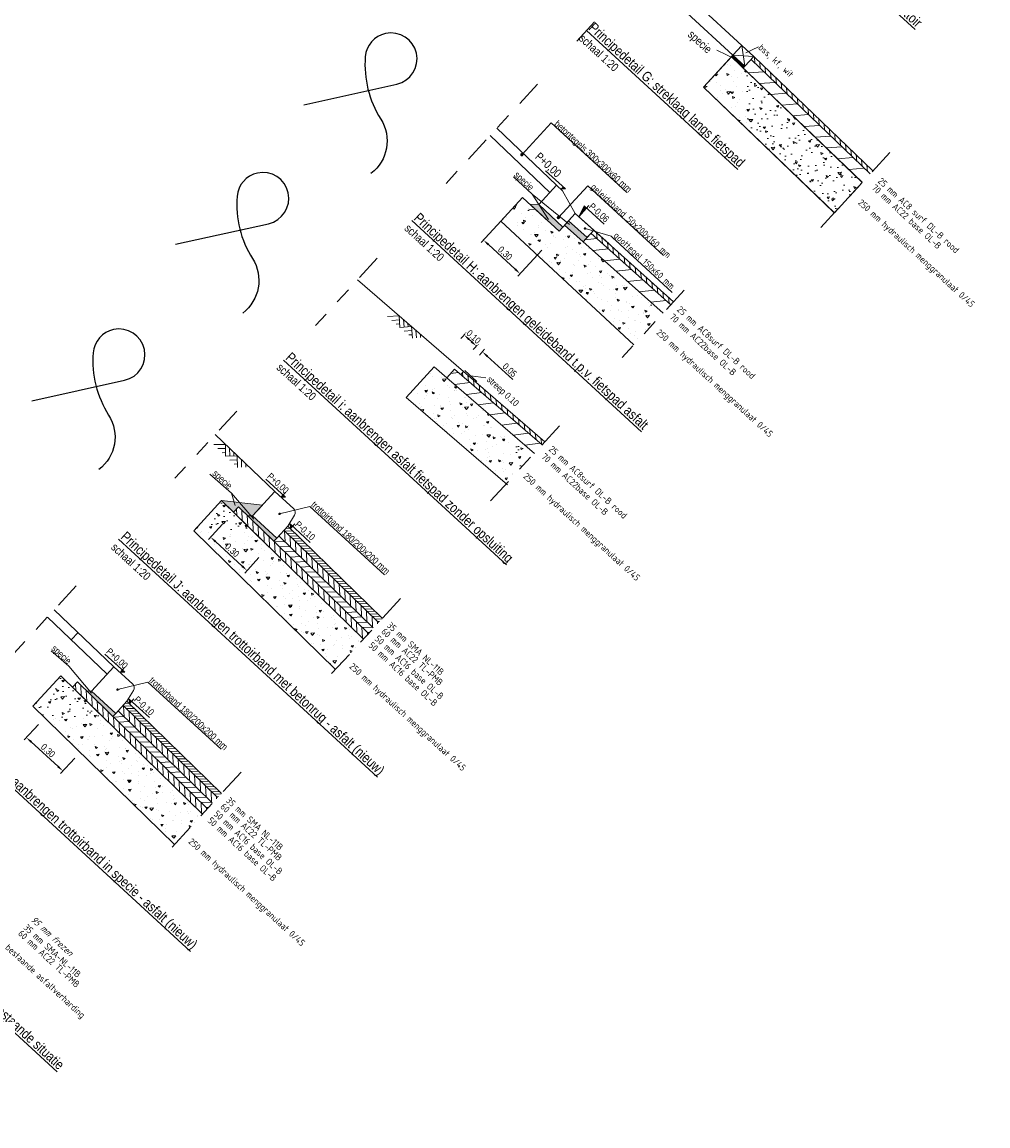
# Model space of a CAD drawing. Header units: metres. Extents: x 111546 to 149831, y 498798 to 507863.
# Tile 68 of 256: x 113056 to 113062, y 500817 to 500824. Entities that reach past the tile are written whole.
import ezdxf
from ezdxf.enums import TextEntityAlignment as Align

# ---------------------------------------------------------------- set-up
doc = ezdxf.new("R2010")
doc.units = ezdxf.units.M
doc.linetypes.add('CENTER', pattern=[50.8, 31.75, -6.35, 6.35, -6.35])
doc.layers.add('0-details-principe', color=7, linetype='Continuous', lineweight=15)
doc.layers.add('3-nw-band-trb 13-15x25', color=7, linetype='Continuous', lineweight=13)
doc.layers.add('temp', color=7, linetype='Continuous')
doc.styles.add('Style-isocp', font='isocp.shx')
doc.styles.add('Zaanstad', font='ARIALN.TTF')
doc.dimstyles.new('1-20', dxfattribs={"dimtxt": 0.04, "dimasz": 0.04, "dimexe": 0.02, "dimexo": 0.02, "dimgap": 0.01, "dimtad": 1, "dimzin": 0, "dimdsep": 46, "dimtxsty": 'Zaanstad', "dimcen": 0, "dimclrd": 256, "dimclre": 256, "dimclrt": 256, "dimadec": 0, "dimazin": 0, "dimtfac": 1, "dimtofl": 0, "dimtmove": 0, "dimatfit": 3, "dimfxl": 1, "dimtfill": 1, "dimtolj": 1, "dimtzin": 0, "dimlwd": -1, "dimlwe": -1, "dimarcsym": 0})
doc.dimstyles.new('1-200', dxfattribs={"dimtxt": 0.4, "dimasz": 0.4, "dimexe": 0.2, "dimexo": 0.2, "dimgap": 0.1, "dimtad": 1, "dimzin": 0, "dimdsep": 46, "dimtxsty": 'Zaanstad', "dimcen": 0, "dimclrd": 256, "dimclre": 256, "dimclrt": 256, "dimadec": 0, "dimazin": 0, "dimtfac": 1, "dimtofl": 0, "dimtmove": 0, "dimatfit": 3, "dimfxl": 1, "dimtfill": 1, "dimtolj": 1, "dimtzin": 0, "dimlwd": -1, "dimlwe": -1, "dimarcsym": 0})
pattern_1 = [(92.3388, (113057.219713, 500819.001407), (-0.03172355, -0.0012957), [])]
pattern_2 = [(92.3388, (113058.195214, 500820.06279), (-0.03172355, -0.0012957), [])]

# ---------------------------------------------------------------- blocks, each defined once
blk = doc.blocks.new('*D721')
at = {"layer": '0-details-principe', "transparency": 16777216}
for p, q in [((113058.7649, 500821.7593), (113058.7355, 500821.7864)), ((113058.7759, 500821.7121), (113058.8079, 500821.7469)), ((113058.8127, 500821.6783), (113058.8447, 500821.713)), ((113058.8605, 500821.6712), (113059.0149, 500821.529))]:
    blk.add_line(p, q, dxfattribs=at)
at = {"layer": '0-details-principe', "linetype": 'Continuous', "transparency": 16777216}
for points in [[(113058.7695, 500821.7642), (113058.7604, 500821.7544), (113058.7944, 500821.7322)], [(113058.8651, 500821.6761), (113058.856, 500821.6663), (113058.8311, 500821.6983)]]:
    blk.add_solid(points, dxfattribs=at)
at = {"layer": 'Defpoints', "color": 0, "linetype": 'Continuous', "transparency": 16777216}
for p in [(113058.7624, 500821.6974), (113058.7944, 500821.7322), (113058.7991, 500821.6635)]:
    blk.add_point(p, dxfattribs=at)
at = {"layer": '0-details-principe', "color": 7, "linetype": 'Continuous', "transparency": 16777216, "insert": (113058.9967, 500821.5871), "char_height": 0.04, "attachment_point": 5, "rotation": 317.33878, "style": 'Zaanstad', "bg_fill": 3, "box_fill_scale": 1.1, "bg_fill_color": 9, "bg_fill_true_color": 13158600, "bg_fill_transparency": 0}
blk.add_mtext('\\A1;0.05', dxfattribs=at)
blk = doc.blocks.new('*D722')
at = {"layer": '0-details-principe', "transparency": 16777216}
for p, q in [((113058.7012, 500821.7787), (113058.7344, 500821.8146)), ((113058.7649, 500821.7593), (113058.7502, 500821.7728)), ((113058.7748, 500821.7109), (113058.8079, 500821.7469))]:
    blk.add_line(p, q, dxfattribs=at)
at = {"layer": '0-details-principe', "linetype": 'Continuous', "transparency": 16777216}
for points in [[(113058.7548, 500821.7777), (113058.7457, 500821.7679), (113058.7208, 500821.7999)], [(113058.7695, 500821.7642), (113058.7604, 500821.7544), (113058.7944, 500821.7322)]]:
    blk.add_solid(points, dxfattribs=at)
at = {"layer": 'Defpoints', "color": 0, "linetype": 'Continuous', "transparency": 16777216}
blk.add_point((113058.7612, 500821.6962), dxfattribs=at)
at = {"layer": '0-details-principe', "color": 7, "linetype": 'Continuous', "transparency": 16777216, "insert": (113058.7782, 500821.7884), "char_height": 0.04, "attachment_point": 5, "rotation": 317.3386, "style": 'Zaanstad', "bg_fill": 3, "box_fill_scale": 1.1, "bg_fill_color": 9, "bg_fill_true_color": 13158600, "bg_fill_transparency": 0}
blk.add_mtext('\\A1;0.10', dxfattribs=at)
at = {"layer": 'Defpoints', "color": 0, "linetype": 'Continuous', "transparency": 16777216}
for p in [(113058.6877, 500821.764), (113058.7208, 500821.7999)]:
    blk.add_point(p, dxfattribs=at)
blk = doc.blocks.new('*D724')
at = {"layer": '0-details-principe', "transparency": 16777216}
for p, q in [((113056.1401, 500819.439), (113056.0543, 500819.3457)), ((113056.0973, 500819.3333), (113056.2593, 500819.1845)), ((113056.361, 500819.2361), (113056.2752, 500819.1427))]:
    blk.add_line(p, q, dxfattribs=at)
at = {"layer": '0-details-principe', "linetype": 'Continuous', "transparency": 16777216}
for points in [[(113056.1018, 500819.3382), (113056.0927, 500819.3284), (113056.0678, 500819.3604)], [(113056.2638, 500819.1894), (113056.2547, 500819.1796), (113056.2887, 500819.1574)]]:
    blk.add_solid(points, dxfattribs=at)
at = {"layer": 'Defpoints', "color": 0, "linetype": 'Continuous', "transparency": 16777216}
for p in [(113056.1536, 500819.4538), (113056.3745, 500819.2508), (113056.2887, 500819.1574)]:
    blk.add_point(p, dxfattribs=at)
at = {"layer": '0-details-principe', "color": 7, "linetype": 'Continuous', "transparency": 16777216, "insert": (113056.1988, 500819.2813), "char_height": 0.04, "attachment_point": 5, "rotation": 317.42146, "style": 'Zaanstad', "bg_fill": 3, "box_fill_scale": 1.1, "bg_fill_color": 9, "bg_fill_true_color": 13158600, "bg_fill_transparency": 0}
blk.add_mtext('\\A1;0.30', dxfattribs=at)
blk = doc.blocks.new('*D725')
at = {"layer": '0-details-principe', "transparency": 16777216}
for p, q in [((113058.9689, 500822.5175), (113058.8243, 500822.3601)), ((113058.8673, 500822.3478), (113059.0298, 500822.1984)), ((113059.1903, 500822.314), (113059.0457, 500822.1567))]:
    blk.add_line(p, q, dxfattribs=at)
at = {"layer": '0-details-principe', "linetype": 'Continuous', "transparency": 16777216}
for points in [[(113058.8718, 500822.3527), (113058.8627, 500822.3429), (113058.8378, 500822.3748)], [(113059.0343, 500822.2034), (113059.0253, 500822.1935), (113059.0592, 500822.1714)]]:
    blk.add_solid(points, dxfattribs=at)
at = {"layer": 'Defpoints', "color": 0, "linetype": 'Continuous', "transparency": 16777216}
for p in [(113058.9824, 500822.5322), (113059.2038, 500822.3287), (113059.0592, 500822.1714)]:
    blk.add_point(p, dxfattribs=at)
at = {"layer": '0-details-principe', "color": 7, "linetype": 'Continuous', "transparency": 16777216, "insert": (113058.9691, 500822.2955), "char_height": 0.04, "attachment_point": 5, "rotation": 317.42126, "style": 'Zaanstad', "bg_fill": 3, "box_fill_scale": 1.1, "bg_fill_color": 9, "bg_fill_true_color": 13158600, "bg_fill_transparency": 0}
blk.add_mtext('\\A1;0.30', dxfattribs=at)
blk = doc.blocks.new('*D698')
at = {"layer": '0-details-principe', "transparency": 16777216}
for p, q in [((113057.2562, 500820.6535), (113057.1704, 500820.5601)), ((113057.2134, 500820.5478), (113057.3754, 500820.3989)), ((113057.4771, 500820.4505), (113057.3914, 500820.3571))]:
    blk.add_line(p, q, dxfattribs=at)
at = {"layer": '0-details-principe', "linetype": 'Continuous', "transparency": 16777216}
for points in [[(113057.2179, 500820.5527), (113057.2089, 500820.5429), (113057.184, 500820.5748)], [(113057.3799, 500820.4038), (113057.3709, 500820.394), (113057.4049, 500820.3719)]]:
    blk.add_solid(points, dxfattribs=at)
at = {"layer": 'Defpoints', "color": 0, "linetype": 'Continuous', "transparency": 16777216}
for p in [(113057.2698, 500820.6682), (113057.4907, 500820.4652), (113057.4049, 500820.3719)]:
    blk.add_point(p, dxfattribs=at)
at = {"layer": '0-details-principe', "color": 7, "linetype": 'Continuous', "transparency": 16777216, "insert": (113057.315, 500820.4958), "char_height": 0.04, "attachment_point": 5, "rotation": 317.42146, "style": 'Zaanstad', "bg_fill": 3, "box_fill_scale": 1.1, "bg_fill_color": 9, "bg_fill_true_color": 13158600, "bg_fill_transparency": 0}
blk.add_mtext('\\A1;0.30', dxfattribs=at)

msp = doc.modelspace()

# ---------------------------------------------------------------- hatches: boundary and pattern name
at = {"layer": '0-details-principe', "linetype": 'Continuous'}
h = msp.add_hatch(dxfattribs=at)
h.set_pattern_fill('AVH-HALFVERHARDING', color=256, scale=0.02, angle=-42.57854, style=0, pattern_type=2)
h.set_pattern_definition([(7.4215, (113059.07202, 500823.34494), (0.0971394, -0.106301), [0.015, -0.165]), (312.4215, (113059.07202, 500823.34494), (0.081353, 0.129551), [0.012, -0.132]), (57.873, (113059.08012, 500823.33608), (0.178492, 0.02325), [0.012748, -0.140228]), (3.606, (113059.09909, 500823.37439), (0.134775, -0.168795), [0.0225, -0.2475]), (54.057, (113059.11032, 500823.36032), (0.269466, 0.01698), [0.019122, -0.210343]), (308.606, (113059.09909, 500823.3744), (0.269466, 0.01698), [0.018, -0.198]), (338.4215, (113059.10705, 500823.3535), (0.033424, -0.140067), [0.015, -0.165]), (283.4215, (113059.10705, 500823.3535), (0.13396, 0.073867), [0.012, -0.132]), (28.873, (113059.10983, 500823.34182), (0.1673845, -0.0662), [0.012748, -0.140228]), (354.9215, (113059.072024, 500823.344937), (0.046838, 0.0473798), [0, -0.1304, 0, -0.134, 0, -0.1325]), (324.9215, (113059.072024, 500823.34494), (0.092114, 0.0224865), [0, -0.0764, 0, -0.1274, 0, -0.0505]), (284.9215, (113059.03918, 500823.375113), (0.075564, -0.0755585), [0, -0.05, 0, -0.156, 0, -0.207]), (274.9215, (113059.02446, 500823.388645), (0.099432, -0.0641743), [0, -0.065, 0, -0.1036, 0, -0.147])])
h.paths.add_polyline_path([(113061.132, 500822.7253), (113060.34, 500823.4862), (113060.1706, 500823.3023), (113060.9588, 500822.545)])
for color, points in [(8, [(113060.4223, 500823.4279), (113060.3488, 500823.4957), (113060.34, 500823.4862), (113060.4122, 500823.4169)]), (256, [(113059.319, 500822.6991), (113059.3338, 500822.6856), (113059.3055, 500822.6844)]), (256, [(113059.4621, 500822.5688), (113059.4474, 500822.5824), (113059.4154, 500822.5161)]), (8, [(113059.3539, 500822.4906), (113059.4656, 500822.3906), (113059.4422, 500822.3645), (113059.3296, 500822.4654)]), (256, [(113057.624, 500820.8306), (113057.6388, 500820.8171), (113057.6105, 500820.8159)]), (256, [(113057.6812, 500820.6414), (113057.6664, 500820.655), (113057.6676, 500820.6267)]), (256, [(113056.6485, 500819.7692), (113056.6633, 500819.7557), (113056.635, 500819.7545)]), (8, [(113056.6093, 500819.5065), (113056.5923, 500819.4881), (113056.4341, 500819.6425), (113056.4622, 500819.642)]), (256, [(113056.7057, 500819.5801), (113056.6909, 500819.5936), (113056.6921, 500819.5653)])]:
    msp.add_hatch(color=color, dxfattribs=at).paths.add_polyline_path(points)
h = msp.add_hatch(dxfattribs=at)
h.set_pattern_fill('AVH-HALFVERHARDING', color=256, scale=0.02, angle=-42.57854, style=0, pattern_type=2)
h.set_pattern_definition([(7.421, (113058.15752, 500820.94472), (0.097139, -0.106301), [0.015, -0.165]), (312.421, (113058.15752, 500820.94472), (0.081353, 0.129551), [0.012, -0.132]), (57.873, (113058.16561, 500820.93586), (0.178492, 0.02325), [0.012748, -0.140228]), (3.606, (113058.18458, 500820.97417), (0.134775, -0.168795), [0.0225, -0.2475]), (54.057, (113058.19581, 500820.9601), (0.269466, 0.01698), [0.019122, -0.210343]), (308.606, (113058.18458, 500820.97417), (0.269466, 0.01698), [0.018, -0.198]), (338.421, (113058.19254, 500820.95327), (0.033424, -0.140067), [0.015, -0.165]), (283.421, (113058.19254, 500820.95327), (0.13396, 0.073867), [0.012, -0.132]), (28.873, (113058.19533, 500820.9416), (0.167385, -0.0662), [0.012748, -0.140228]), (354.9215, (113058.157515, 500820.944715), (0.046838, 0.0473798), [0, -0.1304, 0, -0.134, 0, -0.1325]), (324.9215, (113058.157515, 500820.944715), (0.092114, 0.0224865), [0, -0.0764, 0, -0.1274, 0, -0.0505]), (284.9215, (113058.124674, 500820.97489), (0.075564, -0.0755585), [0, -0.05, 0, -0.156, 0, -0.207]), (274.9215, (113058.10995, 500820.98842), (0.099432, -0.064174), [0, -0.065, 0, -0.1036, 0, -0.147])])
h.paths.add_polyline_path([(113059.1432, 500821.0841), (113058.5396, 500821.6062), (113058.3691, 500821.4211), (113058.974, 500820.8999)])
at = {"layer": '0-details-principe', "ltscale": 0.005}
h = msp.add_hatch(dxfattribs=at)
h.set_pattern_fill('ANSI31', color=256, scale=0.005, angle=-56.6426)
h.set_pattern_definition([(2.3388, (113058.195214, 500820.06279), (-0.00064783, 0.01586178), [])])
h.paths.add_polyline_path([(113058.2253, 500820.0824), (113057.6526, 500820.6414), (113057.6288, 500820.6157), (113058.2016, 500820.0566)])
h = msp.add_hatch(dxfattribs=at)
h.set_pattern_fill('ANSI31', color=256, scale=0.01, angle=-56.6426)
h.set_pattern_definition([(2.339, (113058.195214, 500820.06279), (-0.0012957, 0.0317236), [])])
h.paths.add_polyline_path([(113057.568, 500820.5493), (113057.5983, 500820.5826), (113058.1711, 500820.0234), (113058.1407, 500819.9903)])
h = msp.add_hatch(dxfattribs=at)
h.set_pattern_fill('ANSI31', color=256, scale=0.01, angle=33.3574)
h.set_pattern_definition(pattern_2)
h.paths.add_polyline_path([(113057.6289, 500820.6156), (113058.2016, 500820.0566), (113058.1711, 500820.0234), (113057.5984, 500820.5825)])
h = msp.add_hatch(dxfattribs=at)
h.set_pattern_fill('ANSI31', color=256, scale=0.005, angle=-56.6426)
h.set_pattern_definition([(2.3388, (113057.219713, 500819.001407), (-0.00064783, 0.01586178), [])])
h.paths.add_polyline_path([(113057.2498, 500819.021), (113056.6771, 500819.58), (113056.6533, 500819.5543), (113057.2261, 500818.9952)])
h = msp.add_hatch(dxfattribs=at)
h.set_pattern_fill('ANSI31', color=256, scale=0.01, angle=-56.6426)
h.set_pattern_definition([(2.339, (113057.219713, 500819.001407), (-0.0012957, 0.0317236), [])])
h.paths.add_polyline_path([(113056.5925, 500819.4879), (113056.6228, 500819.5212), (113057.1956, 500818.962), (113057.1652, 500818.9289)])
h = msp.add_hatch(dxfattribs=at)
h.set_pattern_fill('ANSI31', color=256, scale=0.01, angle=33.3574)
h.set_pattern_definition(pattern_1)
h.paths.add_polyline_path([(113056.6534, 500819.5542), (113057.2261, 500818.9952), (113057.1956, 500818.962), (113056.6229, 500819.5211)])

# ---------------------------------------------------------------- linework, layer by layer
at = {"layer": '0-details-principe', "linetype": 'Continuous'}
for p, q in [((113060.4827, 500823.4462), (113060.4798, 500823.4837)), ((113060.5151, 500823.415), (113060.5123, 500823.4524)), ((113060.4423, 500823.3879), (113060.5358, 500823.3951)), ((113060.5476, 500823.3838), (113060.5448, 500823.4212)), ((113060.5801, 500823.3526), (113060.5772, 500823.39)), ((113060.51, 500823.3229), (113060.6035, 500823.3301)), ((113060.6126, 500823.3214), (113060.6097, 500823.3588)), ((113060.6451, 500823.2901), (113060.6422, 500823.3276)), ((113060.5776, 500823.2579), (113060.6712, 500823.2651)), ((113060.6776, 500823.2589), (113060.6747, 500823.2964)), ((113060.7101, 500823.2277), (113060.7072, 500823.2651)), ((113060.6453, 500823.1929), (113060.7388, 500823.2001)), ((113060.7426, 500823.1965), (113060.7397, 500823.2339)), ((113060.7751, 500823.1653), (113060.7722, 500823.2027)), ((113060.8076, 500823.134), (113060.8047, 500823.1715)), ((113060.7129, 500823.1279), (113060.8065, 500823.1351)), ((113060.8398, 500823.1031), (113060.8369, 500823.1406)), ((113060.8723, 500823.0719), (113060.8694, 500823.1093)), ((113060.7806, 500823.0629), (113060.8741, 500823.0701)), ((113060.9047, 500823.0407), (113060.9019, 500823.0781)), ((113060.9372, 500823.0095), (113060.9344, 500823.0469)), ((113060.8482, 500822.9979), (113060.9418, 500823.0051)), ((113060.9697, 500822.9783), (113060.9668, 500823.0157)), ((113061.0022, 500822.947), (113060.9993, 500822.9845)), ((113060.9159, 500822.9329), (113061.0094, 500822.9401)), ((113061.0347, 500822.9158), (113061.0318, 500822.9533)), ((113061.0672, 500822.8846), (113061.0643, 500822.922)), ((113060.9835, 500822.8679), (113061.0771, 500822.8751)), ((113061.0997, 500822.8534), (113061.0968, 500822.8908)), ((113061.1322, 500822.8222), (113061.1293, 500822.8596)), ((113061.0512, 500822.8029), (113061.1447, 500822.8101)), ((113061.1647, 500822.7909), (113061.1618, 500822.8284)), ((113059.377, 500822.5169), (113059.3772, 500822.5167)), ((113059.3939, 500822.5353), (113059.99, 500822.0013)), ((113059.3296, 500822.4654), (113059.9257, 500821.9314)), ((113059.4527, 500822.3761), (113059.5251, 500822.3843)), ((113059.4889, 500822.4166), (113059.9729, 500821.983)), ((113059.4923, 500822.4136), (113059.4916, 500822.42)), ((113059.5259, 500822.3835), (113059.5217, 500822.4208)), ((113059.5595, 500822.3535), (113059.5553, 500822.3908)), ((113059.5017, 500822.3112), (113059.5949, 500822.3217)), ((113059.593, 500822.3234), (113059.5888, 500822.3607)), ((113059.6266, 500822.2933), (113059.6224, 500822.3306)), ((113059.6601, 500822.2633), (113059.6559, 500822.3006)), ((113059.5716, 500822.2486), (113059.6648, 500822.2591)), ((113059.6937, 500822.2332), (113059.6895, 500822.2705)), ((113059.7273, 500822.2031), (113059.7231, 500822.2404)), ((113059.6415, 500822.186), (113059.7347, 500822.1965)), ((113059.7608, 500822.1731), (113059.7566, 500822.2104)), ((113059.7944, 500822.143), (113059.7902, 500822.1803)), ((113059.7113, 500822.1234), (113059.8046, 500822.1339)), ((113059.8279, 500822.1129), (113059.8238, 500822.1502)), ((113059.8615, 500822.0829), (113059.8573, 500822.1202)), ((113059.7812, 500822.0608), (113059.8745, 500822.0712)), ((113059.8951, 500822.0528), (113059.8909, 500822.0901)), ((113059.9286, 500822.0227), (113059.9244, 500822.06)), ((113059.8511, 500821.9982), (113059.9443, 500822.0086)), ((113059.9622, 500821.9927), (113059.958, 500822.03)), ((113058.6396, 500821.5671), (113058.685, 500821.573)), ((113058.7175, 500821.5779), (113059.2094, 500821.1525)), ((113058.7339, 500821.4382), (113058.8269, 500821.4503)), ((113058.8496, 500821.4306), (113058.8448, 500821.4678)), ((113058.8837, 500821.4011), (113058.8789, 500821.4384)), ((113058.8048, 500821.3768), (113058.8979, 500821.3889)), ((113058.9178, 500821.3716), (113058.913, 500821.4089)), ((113058.9519, 500821.3422), (113058.9471, 500821.3794)), ((113058.8758, 500821.3154), (113058.9688, 500821.3275)), ((113058.986, 500821.3127), (113058.9811, 500821.3499)), ((113059.02, 500821.2832), (113059.0152, 500821.3204)), ((113058.9468, 500821.254), (113059.0398, 500821.2661)), ((113059.0541, 500821.2537), (113059.0493, 500821.291)), ((113059.0882, 500821.2243), (113059.0834, 500821.2615)), ((113059.1223, 500821.1948), (113059.1174, 500821.232)), ((113059.0177, 500821.1927), (113059.1108, 500821.2047)), ((113059.1564, 500821.1653), (113059.1515, 500821.2025)), ((113059.1904, 500821.1358), (113059.1856, 500821.1731)), ((113059.0887, 500821.1313), (113059.1817, 500821.1434)), ((113058.2253, 500820.0824), (113057.6526, 500820.6414)), ((113058.1694, 500820.0251), (113057.5984, 500820.5825)), ((113058.2008, 500820.0573), (113057.6289, 500820.6156)), ((113057.2498, 500819.021), (113056.6771, 500819.58)), ((113057.1939, 500818.9637), (113056.6229, 500819.5211)), ((113057.2253, 500818.9959), (113056.6534, 500819.5542))]:
    msp.add_line(p, q, dxfattribs=at)
at = {"layer": '0-details-principe', "linetype": 'CENTER', "ltscale": 0.005}
for p, q in [((113059.1645, 500823.3204), (113058.5742, 500822.678)), ((113058.1942, 500822.2646), (113057.8194, 500821.8568)), ((113060.0534, 500822.071), (113059.6787, 500821.6631)), ((113057.3429, 500821.3389), (113056.9681, 500820.9311)), ((113059.2987, 500821.2497), (113058.8506, 500820.7621)), ((113056.3691, 500820.2794), (113055.9943, 500819.8715)), ((113058.3353, 500820.2021), (113057.8872, 500819.7145)), ((113057.3683, 500819.15), (113056.9202, 500818.6624))]:
    msp.add_line(p, q, dxfattribs=at)
for points in [[(113060.1322, 500824.3728), (113059.3792, 500823.5549)], [(113061.3001, 500822.9048), (113060.8302, 500822.3948)]]:
    msp.add_lwpolyline(points, dxfattribs=at)
at = {"layer": '0-details-principe', "linetype": 'Continuous'}
for points in [[(113060.403, 500823.5545), (113059.8492, 500824.0649)], [(113060.3488, 500823.4957), (113059.795, 500824.006)], [(113060.2528, 500823.5253), (113060.3699, 500823.469)], [(113060.403, 500823.5545), (113060.4223, 500823.4279)], [(113060.504, 500823.5466), (113060.4267, 500823.5102)], [(113060.3488, 500823.4957), (113060.1706, 500823.3023), (113060.9588, 500822.545)], [(113060.34, 500823.4862), (113061.132, 500822.7253)], [(113060.4766, 500823.4867), (113060.3488, 500823.4957)], [(113060.4592, 500823.4687), (113061.1805, 500822.7758)], [(113060.4766, 500823.4867), (113061.1978, 500822.7938)], [(113060.4223, 500823.4279), (113060.4122, 500823.4169)], [(113058.919, 500823.0532), (113059.2805, 500822.7075)], [(113058.8784, 500823.009), (113059.239, 500822.6641)], [(113059.3338, 500822.6856), (113059.2142, 500822.7954)], [(113059.2805, 500822.7075), (113059.3173, 500822.6736), (113059.3939, 500822.5353)], [(113059.2321, 500822.4988), (113059.1328, 500822.654)], [(113059.3055, 500822.6844), (113059.3338, 500822.6856)], [(113059.4757, 500822.5836), (113059.4154, 500822.5161)], [(113059.4154, 500822.5161), (113059.4474, 500822.5824)], [(113059.4474, 500822.5824), (113059.5692, 500822.4704)], [(113059.1123, 500822.5632), (113059.1452, 500822.5602)], [(113059.4756, 500822.4017), (113059.4422, 500822.3645)], [(113058.0744, 500822.1343), (113058.7175, 500821.5779)], [(113058.3262, 500821.9165), (113058.2556, 500821.9114)], [(113058.3262, 500821.9165), (113058.3313, 500821.846)], [(113058.328, 500821.8915), (113058.2824, 500821.8882)], [(113058.3298, 500821.8666), (113058.3091, 500821.8651)], [(113058.4018, 500821.8511), (113058.3313, 500821.846)], [(113058.3529, 500821.8934), (113058.3562, 500821.8478)], [(113058.3796, 500821.8702), (113058.3811, 500821.8496)], [(113058.4018, 500821.8511), (113058.4069, 500821.7805)], [(113058.4036, 500821.8261), (113058.358, 500821.8228)], [(113058.4054, 500821.8012), (113058.3847, 500821.7997)], [(113058.4285, 500821.8279), (113058.4318, 500821.7823)], [(113058.4553, 500821.8048), (113058.4568, 500821.7841)], [(113058.9837, 500820.8916), (113058.3691, 500821.4211), (113058.5396, 500821.6062), (113058.6153, 500821.5408)], [(113059.1472, 500821.0807), (113058.6153, 500821.5408), (113058.6628, 500821.5923), (113059.193, 500821.1336)], [(113058.7175, 500821.5779), (113058.7006, 500821.5595)], [(113057.2115, 500821.196), (113057.573, 500820.8504)], [(113057.2733, 500821.137), (113057.2026, 500821.1354)], [(113057.2738, 500821.112), (113057.2281, 500821.111)], [(113057.2733, 500821.137), (113057.2749, 500821.0663)], [(113057.2988, 500821.1125), (113057.2999, 500821.0669)], [(113057.2744, 500821.087), (113057.2537, 500821.0865)], [(113057.3456, 500821.0679), (113057.2749, 500821.0663)], [(113057.3461, 500821.0429), (113057.3004, 500821.0419)], [(113057.3244, 500821.0881), (113057.3248, 500821.0674)], [(113057.3456, 500821.0679), (113057.3471, 500820.9972)], [(113057.3711, 500821.0434), (113057.3721, 500820.9977)], [(113057.3467, 500821.0179), (113057.326, 500821.0174)], [(113057.3967, 500821.019), (113057.3971, 500820.9983)], [(113057.6388, 500820.8171), (113057.5193, 500820.9269)], [(113057.6376, 500820.8453), (113057.6105, 500820.8159)], [(113057.6105, 500820.8159), (113057.6388, 500820.8171)], [(113057.6676, 500820.6267), (113057.6664, 500820.655)], [(113057.6664, 500820.655), (113057.7883, 500820.543)], [(113057.6947, 500820.6562), (113057.6676, 500820.6267)], [(113056.236, 500820.1347), (113056.5975, 500819.789)], [(113056.196, 500820.0899), (113056.556, 500819.7456)], [(113056.3807, 500819.9963), (113056.3392, 500819.953)], [(113056.6633, 500819.7557), (113056.5438, 500819.8655)], [(113056.6621, 500819.7839), (113056.635, 500819.7545)], [(113056.635, 500819.7545), (113056.6633, 500819.7557)], [(113056.6921, 500819.5653), (113056.6909, 500819.5936)], [(113056.6909, 500819.5936), (113056.8128, 500819.4817)], [(113056.7192, 500819.5948), (113056.6921, 500819.5653)]]:
    msp.add_lwpolyline(points, dxfattribs=at)
for points in [[(113060.403, 500823.5545), (113060.4766, 500823.4867), (113060.4223, 500823.4279), (113060.3488, 500823.4957)], [(113061.1335, 500822.7239), (113060.34, 500823.4862), (113060.1706, 500823.3023), (113060.9641, 500822.5401)], [(113059.3939, 500822.5353), (113059.5056, 500822.4352), (113059.4656, 500822.3906), (113059.3539, 500822.4906)]]:
    msp.add_lwpolyline(points, close=True, dxfattribs=at)
at = {"layer": '0-details-principe', "ltscale": 0.005}
for points in [[(113059.1328, 500822.654), (113059.0194, 500822.7586)], [(113057.1803, 500820.9556), (113057.3113, 500820.8414), (113057.3327, 500820.7672)], [(113057.3531, 500820.7591), (113057.3225, 500820.726)], [(113057.4377, 500820.7034), (113057.4096, 500820.7039)], [(113056.2174, 500819.8858), (113056.3253, 500819.7917), (113056.462, 500819.6287)], [(113056.3776, 500819.6977), (113056.347, 500819.6646)], [(113056.4622, 500819.642), (113056.4341, 500819.6425)]]:
    msp.add_lwpolyline(points, dxfattribs=at)
msp.add_lwpolyline([(113056.712, 500819.6838), (113056.5978, 500819.7891), (113056.4622, 500819.642), (113056.6093, 500819.5065), (113056.6771, 500819.58), (113056.7173, 500819.6461, 0.357511), (113056.712, 500819.6838)], format="xyb", dxfattribs=at)
msp.add_lwpolyline([(113056.6093, 500819.5065), (113056.5923, 500819.4881), (113056.5923, 500819.4881), (113056.4341, 500819.6425), (113056.4622, 500819.642)], close=True, dxfattribs=at)
at = {"layer": '3-nw-band-trb 13-15x25', "ltscale": 0.005, "elevation": 0}
msp.add_lwpolyline([(113059.3939, 500822.5353), (113059.5984, 500822.3521)], dxfattribs=at)
at = {"layer": 'temp', "ltscale": 0.005}
for points in [[(113057.7491, 500823.1952), (113058.3121, 500823.32, 0.99752), (113058.2448, 500823.6268, 0.331315), (113058.1215, 500823.4856, 0.162042), (113058.2151, 500823.1085, -0.389199), (113058.1559, 500822.7784, 1.020031)], [(113056.9718, 500822.3495), (113057.5347, 500822.4743, 0.99752), (113057.4675, 500822.7811, 0.331315), (113057.3442, 500822.6398, 0.162042), (113057.4378, 500822.2628, -0.389199), (113057.3786, 500821.9326, 1.020031)], [(113056.1, 500821.401), (113056.663, 500821.5258, 0.99752), (113056.5957, 500821.8326, 0.331315), (113056.4724, 500821.6913, 0.162042), (113056.5661, 500821.3143, -0.389199), (113056.5068, 500820.9841, 1.020031)]]:
    msp.add_lwpolyline(points, format="xyb", dxfattribs=at)

# ---------------------------------------------------------------- texts
at = {"layer": '0-details-principe', "linetype": 'Continuous'}
for s, height, style, p in [('%%UPrincipedetail F: aanbrengen opsluitband trottoir', 0.06, 'Zaanstad', (113060.3853, 500824.6492)), ('%%UPrincipedetail G: streklaag langs fietspad', 0.06, 'Zaanstad', (113059.4709, 500823.6544)), ('schaal 1:20', 0.05, 'Zaanstad', (113059.4123, 500823.5906)), ('bss, kf, wit', 0.04, 'Style-isocp', (113060.4999, 500823.5368)), ('betontegels 300x300x60 mm', 0.04, 'Zaanstad', (113059.2633, 500823.0741)), ('P+0,00', 0.05, 'Zaanstad', (113059.1465, 500822.8744)), ('specie', 0.04, 'Zaanstad', (113059.0194, 500822.7652, 0)), ('geleideband 50x200x160 mm', 0.04, 'Style-isocp', (113059.4847, 500822.6932)), ('70 mm AC22 base OL-B', 0.04, 'Style-isocp', (113061.1869, 500822.6869)), ('25 mm AC8 surf DL-B rood', 0.04, 'Style-isocp', (113061.2243, 500822.7275)), ('P-0,06', 0.04, 'Zaanstad', (113059.4728, 500822.5741)), ('250 mm hydraulisch menggranulaat 0/45', 0.04, 'Style-isocp', (113061.104, 500822.5966)), ('schaal 1:20', 0.05, 'Zaanstad', (113058.3547, 500822.4401)), ('goottegel 150x60 mm', 0.04, 'Style-isocp', (113059.6224, 500822.3981)), ('25 mm AC8surf DL-B rood', 0.04, 'Style-isocp', (113060.0064, 500821.9493)), ('70 mm AC22base OL-B', 0.04, 'Style-isocp', (113059.9621, 500821.904)), ('250 mm hydraulisch menggranulaat 0/45', 0.04, 'Style-isocp', (113059.8812, 500821.8095)), ('%%UPrincipedetail i: aanbrengen asfalt fietspad zonder opsluiting', 0.06, 'Zaanstad', (113057.6338, 500821.6559)), ('schaal 1:20', 0.05, 'Zaanstad', (113057.5793, 500821.5965)), ('25 mm AC8surf DL-B rood', 0.04, 'Style-isocp', (113059.2299, 500821.1028)), ('70 mm AC22base OL-B', 0.04, 'Style-isocp', (113059.1857, 500821.0575)), ('specie', 0.04, 'Zaanstad', (113057.1919, 500820.9565)), ('P+0,00', 0.04, 'Zaanstad', (113057.5231, 500820.938)), ('trottoirband 180/200x200 mm', 0.04, 'Zaanstad', (113057.7895, 500820.7669)), ('P-0,10', 0.04, 'Zaanstad', (113057.6918, 500820.6467)), ('%%UPrincipedetail J: aanbrengen trottoirband met betonrug - asfalt (nieuw)', 0.06, 'Zaanstad', (113056.6347, 500820.5703)), ('schaal 1:20', 0.05, 'Zaanstad', (113056.5767, 500820.5071)), ('specie', 0.04, 'Zaanstad', (113056.2164, 500819.8951)), ('P+0,00', 0.04, 'Zaanstad', (113056.5476, 500819.8766)), ('trottoirband 180/200x200 mm', 0.04, 'Zaanstad', (113056.8077, 500819.7019)), ('P-0,10', 0.04, 'Zaanstad', (113056.7163, 500819.5853)), ('%%UPrincipedetail L1: verhardingsconstructie op bestaande situatie', 0.06, 'Zaanstad', (113054.8565, 500818.6355))]:
    msp.add_text(s, height=height, rotation=317.42146, dxfattribs=dict(at, style=style)).set_placement(p)
at = {"layer": '0-details-principe', "linetype": 'Continuous', "style": 'Zaanstad'}
msp.add_text('specie', height=0.05, rotation=317.42146, dxfattribs=at).set_placement((113060.1938, 500823.5028), align=Align.RIGHT)
at = {"layer": '0-details-principe', "linetype": 'Continuous', "style": 'Style-isocp'}
for s, p in [('250 mm hydraulisch menggranulaat 0/45', (113059.0892, 500820.9529)), ('35 mm SMA NL-11B', (113058.2629, 500820.0494)), ('50 mm AC16 base OL-B', (113058.1885, 500819.9687)), ('60 mm AC22 TL-PMB', (113058.2282, 500820.0119)), ('50 mm AC16 base OL-B', (113058.1513, 500819.9284)), ('250 mm hydraulisch menggranulaat 0/45', (113058.0345, 500819.8009)), ('60 mm AC22 TL-PMB', (113057.2527, 500818.9505)), ('35 mm SMA NL-11B', (113057.2874, 500818.988)), ('50 mm AC16 base OL-B', (113057.213, 500818.9073)), ('50 mm AC16 base OL-B', (113057.1758, 500818.867)), ('250 mm hydraulisch menggranulaat 0/45', (113057.059, 500818.7395)), ('35 mm SMA-NL-11B', (113056.0604, 500818.2186)), ('60 mm AC22 TL-PMB', (113056.027, 500818.1825)), ('bestaande asfaltverharding', (113055.9496, 500818.0985))]:
    msp.add_text(s, height=0.04, rotation=317.42146, dxfattribs=at).set_placement(p, align=Align.MIDDLE_LEFT)
at = {"layer": '0-details-principe', "linetype": 'Continuous', "style": 'Style-isocp', "oblique": 20}
msp.add_text('95 mm frezen', height=0.04, rotation=317.42146, dxfattribs=at).set_placement((113056.1042, 500818.2671), align=Align.MIDDLE_LEFT)

# ---------------------------------------------------------------- dimensions: what is measured, and where the dimension line sits
at = {"layer": '0-details-principe', "linetype": 'Continuous'}
dim = msp.add_aligned_dim(p1=(113056.1536, 500819.4538), p2=(113056.3745, 500819.2508), distance=-0.1268, dimstyle='1-20', override={"dimclrt": 7}, dxfattribs=at)
dim.commit()
dim.dimension.update_dxf_attribs({"geometry": '*D724', "text_midpoint": (113056.1988, 500819.2813)})

# ---------------------------------------------------------------- leaders
for points, override in [([(113059.0704, 500822.8923), (113059.2479, 500823.0852), (113059.7066, 500822.6624)], {"dimscale": 0.1, "dimasz": 0.2, "dimtad": 0, "dimldrblk": 'Dot'}), ([(113059.2918, 500822.5114), (113059.4693, 500822.7042), (113059.928, 500822.2815)], {"dimscale": 0.1, "dimasz": 0.2, "dimtad": 0, "dimldrblk": 'Dot'}), ([(113059.4529, 500822.4446), (113059.612, 500822.3981), (113059.9809, 500822.0581)], {"dimscale": 0.1, "dimasz": 0.15, "dimtad": 0, "dimldrblk": 'Dot'}), ([(113057.6017, 500820.7156), (113057.7858, 500820.7605), (113058.2386, 500820.347)], {"dimscale": 0.1, "dimasz": 0.15, "dimtad": 0, "dimldrblk": 'Dot'}), ([(113056.6198, 500819.6506), (113056.8039, 500819.6955), (113057.2489, 500819.2903)], {"dimscale": 0.1, "dimasz": 0.15, "dimtad": 0, "dimldrblk": 'Dot'})]:
    msp.add_leader(points, dimstyle='1-200', override=override, dxfattribs=at)

# ---------------------------------------------------------------- next in the draw order: hatches: boundary and pattern name
h = msp.add_hatch(dxfattribs=at)
h.set_pattern_fill('AVH-HALFVERHARDING', color=256, scale=0.02, angle=-42.57854, style=0, pattern_type=2)
h.set_pattern_definition([(7.421, (113056.24898, 500818.86873), (0.097139, -0.106301), [0.015, -0.165]), (312.421, (113056.24898, 500818.86873), (0.081353, 0.129551), [0.012, -0.132]), (57.873, (113056.25707, 500818.85987), (0.178492, 0.02325), [0.012748, -0.140228]), (3.606, (113056.27604, 500818.89818), (0.134775, -0.168795), [0.0225, -0.2475]), (54.057, (113056.28727, 500818.88411), (0.269466, 0.01698), [0.019122, -0.210343]), (308.606, (113056.27604, 500818.89818), (0.269466, 0.01698), [0.018, -0.198]), (338.421, (113056.284, 500818.87728), (0.033424, -0.140067), [0.015, -0.165]), (283.421, (113056.284, 500818.87728), (0.13396, 0.073867), [0.012, -0.132]), (28.873, (113056.28679, 500818.86561), (0.167385, -0.0662), [0.012748, -0.140228]), (354.9215, (113056.248976, 500818.868726), (0.046838, 0.0473798), [0, -0.1304, 0, -0.134, 0, -0.1325]), (324.9215, (113056.248976, 500818.868726), (0.092114, 0.0224865), [0, -0.0764, 0, -0.1274, 0, -0.0505]), (284.9215, (113056.216135, 500818.8989), (0.075564, -0.0755585), [0, -0.05, 0, -0.156, 0, -0.207]), (274.9215, (113056.20141, 500818.91243), (0.099432, -0.064174), [0, -0.065, 0, -0.1036, 0, -0.147])])
h.paths.add_polyline_path([(113057.1349, 500818.8959), (113056.5621, 500819.455), (113056.5622, 500819.455), (113056.2755, 500819.7345), (113056.1061, 500819.5508), (113056.9656, 500818.7118)])
at = {"layer": '0-details-principe', "ltscale": 0.005}
h = msp.add_hatch(dxfattribs=at)
h.set_pattern_fill('ANSI31', color=256, scale=0.01, angle=33.3574)
h.set_pattern_definition(pattern_1)
h.paths.add_polyline_path([(113056.347, 500819.6646), (113056.3776, 500819.6977), (113057.1652, 500818.9289), (113057.1347, 500818.8957)])

# ---------------------------------------------------------------- next in the draw order: linework, layer by layer
at = {"layer": '0-details-principe', "linetype": 'Continuous'}
for p, q in [((113057.1652, 500818.9289), (113056.3776, 500819.6977)), ((113057.1347, 500818.8957), (113056.347, 500819.6646))]:
    msp.add_line(p, q, dxfattribs=at)
msp.add_lwpolyline([(113056.5621, 500819.455), (113056.2755, 500819.7345), (113056.1061, 500819.5508), (113056.9656, 500818.7118)], dxfattribs=at)

# ---------------------------------------------------------------- next in the draw order: texts
at = {"layer": '0-details-principe', "linetype": 'Continuous', "style": 'Zaanstad'}
msp.add_text('%%UPrincipedetail K: aanbrengen trottoirband in specie - asfalt (nieuw)', height=0.06, rotation=317.42146, dxfattribs=at).set_placement((113055.5907, 500819.4325))

# ---------------------------------------------------------------- next in the draw order: dimensions: what is measured, and where the dimension line sits
at = {"layer": '0-details-principe', "linetype": 'Continuous'}
dim = msp.add_linear_dim(base=(113058.7944, 500821.7322), p1=(113058.7991, 500821.6635), p2=(113058.7624, 500821.6974), angle=137.33878, dimstyle='1-20', override={"dimclrt": 7}, dxfattribs=at)
dim.commit()
dim.dimension.update_dxf_attribs({"geometry": '*D721', "text_midpoint": (113058.9761, 500821.5647), "dimtype": 161})
dim = msp.add_aligned_dim(p1=(113057.2698, 500820.6682), p2=(113057.4907, 500820.4652), distance=-0.1268, dimstyle='1-20', override={"dimclrt": 7}, dxfattribs=at)
dim.commit()
dim.dimension.update_dxf_attribs({"geometry": '*D698', "text_midpoint": (113057.315, 500820.4958)})

# ---------------------------------------------------------------- next in the draw order: hatches: boundary and pattern name
h = msp.add_hatch(dxfattribs=at)
h.set_pattern_fill('AVH-HALFVERHARDING', color=256, scale=0.02, angle=-42.57854, style=0, pattern_type=2)
h.set_pattern_definition([(7.42146, (113043.36246, 500793.55141), (0.09713936, -0.1063012), [0.015, -0.165]), (312.42146, (113043.36246, 500793.55141), (0.08135275, 0.12955125), [0.012, -0.132]), (57.87286, (113043.37055, 500793.54255), (0.17849213, 0.0232499), [0.01274804, -0.1402284]), (3.60566, (113043.38952, 500793.58087), (0.1347747, -0.1687951), [0.0225, -0.2475]), (54.05706, (113043.40075, 500793.5668), (0.2694656, 0.0169798), [0.019122, -0.2103426]), (308.60566, (113043.38952, 500793.58087), (0.2694655, 0.01698), [0.018, -0.198]), (338.42146, (113043.39748, 500793.55997), (0.03342416, -0.1400672), [0.015, -0.165]), (283.42146, (113043.39748, 500793.55997), (0.1339604, 0.0738675), [0.012, -0.132]), (28.87286, (113043.40027, 500793.5483), (0.1673845, -0.06619987), [0.01274804, -0.1402284]), (354.92146, (113043.36246, 500793.55141), (0.046838, 0.04737984), [0, -0.1304, 0, -0.134, 0, -0.1325]), (324.92146, (113043.36246, 500793.55141), (0.09211409, 0.02248647), [0, -0.0764, 0, -0.1274, 0, -0.0505]), (284.92146, (113043.329617, 500793.58159), (0.07556396, -0.07555854), [0, -0.05, 0, -0.156, 0, -0.207]), (274.92146, (113043.31489, 500793.59512), (0.0994321, -0.0641743), [0, -0.065, 0, -0.1036, 0, -0.147])])
h.paths.add_polyline_path([(113059.9179, 500821.9233), (113059.3372, 500822.4737), (113059.2796, 500822.4112), (113059.0578, 500822.6133), (113058.9436, 500822.4894), (113059.7487, 500821.7392)])
h = msp.add_hatch(dxfattribs=at)
h.set_pattern_fill('AVH-HALFVERHARDING', color=256, scale=0.02, angle=-42.57854, style=0, pattern_type=2)
h.set_pattern_definition([(7.421, (113057.22448, 500819.93011), (0.097139, -0.106301), [0.015, -0.165]), (312.421, (113057.22448, 500819.93011), (0.081353, 0.129551), [0.012, -0.132]), (57.873, (113057.23257, 500819.92125), (0.178492, 0.02325), [0.012748, -0.140228]), (3.606, (113057.25154, 500819.95956), (0.134775, -0.168795), [0.0225, -0.2475]), (54.057, (113057.26277, 500819.9455), (0.269466, 0.01698), [0.019122, -0.210343]), (308.606, (113057.25154, 500819.95956), (0.269466, 0.01698), [0.018, -0.198]), (338.421, (113057.2595, 500819.93867), (0.033424, -0.140067), [0.015, -0.165]), (283.421, (113057.2595, 500819.93867), (0.13396, 0.073867), [0.012, -0.132]), (28.873, (113057.26229, 500819.927), (0.167385, -0.0662), [0.012748, -0.140228]), (354.9215, (113057.224477, 500819.93011), (0.046838, 0.0473798), [0, -0.1304, 0, -0.134, 0, -0.1325]), (324.9215, (113057.22448, 500819.93011), (0.092114, 0.0224865), [0, -0.0764, 0, -0.1274, 0, -0.0505]), (284.9215, (113057.191635, 500819.960285), (0.075564, -0.0755585), [0, -0.05, 0, -0.156, 0, -0.207]), (274.9215, (113057.17691, 500819.97382), (0.099432, -0.064174), [0, -0.065, 0, -0.1036, 0, -0.147])])
h.paths.add_polyline_path([(113058.1104, 500819.9573), (113057.5376, 500820.5164), (113057.5377, 500820.5164), (113057.251, 500820.7959), (113057.0816, 500820.6121), (113057.9411, 500819.7732)])
msp.add_hatch(color=8, dxfattribs=at).paths.add_polyline_path([(113057.251, 500820.7959), (113057.4978, 500820.7686), (113057.4377, 500820.7034), (113057.5849, 500820.5677), (113057.568, 500820.5493), (113057.3531, 500820.7591), (113057.3226, 500820.726)])
at = {"layer": '0-details-principe', "ltscale": 0.005}
h = msp.add_hatch(dxfattribs=at)
h.set_pattern_fill('ANSI31', color=256, scale=0.01, angle=33.3574)
h.set_pattern_definition(pattern_2)
h.paths.add_polyline_path([(113057.3225, 500820.726), (113057.3531, 500820.7591), (113058.1407, 500819.9903), (113058.1102, 500819.9571)])

# ---------------------------------------------------------------- next in the draw order: linework, layer by layer
at = {"layer": '0-details-principe', "linetype": 'Continuous'}
for p, q in [((113058.7133, 500821.5485), (113058.7105, 500821.5703)), ((113058.7243, 500821.5853), (113058.7979, 500821.5175)), ((113058.6629, 500821.4996), (113058.756, 500821.5116)), ((113058.7474, 500821.519), (113058.7426, 500821.5563)), ((113058.8516, 500821.5406), (113058.7611, 500821.5514)), ((113058.7815, 500821.4896), (113058.7767, 500821.5268)), ((113058.8156, 500821.4601), (113058.8107, 500821.4973)), ((113058.1102, 500819.9571), (113057.3225, 500820.726)), ((113058.1407, 500819.9903), (113057.3531, 500820.7591))]:
    msp.add_line(p, q, dxfattribs=at)
for points in [[(113059.2345, 500822.4846), (113059.0742, 500822.6323), (113058.9436, 500822.4894), (113059.7487, 500821.7392)], [(113057.5376, 500820.5164), (113057.251, 500820.7959), (113057.0816, 500820.6121), (113057.9411, 500819.7732)]]:
    msp.add_lwpolyline(points, dxfattribs=at)
at = {"layer": '0-details-principe', "ltscale": 0.005}
msp.add_lwpolyline([(113057.3113, 500820.8414), (113057.4451, 500820.683)], dxfattribs=at)
msp.add_lwpolyline([(113057.6875, 500820.7452), (113057.5733, 500820.8505), (113057.4377, 500820.7034), (113057.5848, 500820.5679), (113057.6526, 500820.6414), (113057.6928, 500820.7075, 0.357511), (113057.6875, 500820.7452)], format="xyb", dxfattribs=at)
msp.add_lwpolyline([(113057.251, 500820.7959), (113057.4978, 500820.7686), (113057.4377, 500820.7034), (113057.5849, 500820.5677), (113057.568, 500820.5493), (113057.3531, 500820.7591), (113057.3226, 500820.726)], close=True, dxfattribs=at)

# ---------------------------------------------------------------- next in the draw order: texts
at = {"layer": '0-details-principe', "linetype": 'Continuous', "style": 'Zaanstad'}
msp.add_text('streep 0.10', height=0.04, rotation=317.42146, dxfattribs=at).set_placement((113058.8544, 500821.5246))

# ---------------------------------------------------------------- next in the draw order: dimensions: what is measured, and where the dimension line sits
at = {"layer": '0-details-principe', "linetype": 'Continuous'}
dim = msp.add_linear_dim(base=(113058.7208, 500821.7999), p1=(113058.7612, 500821.6962), p2=(113058.6877, 500821.764), angle=137.3386, dimstyle='1-20', override={"dimclrt": 7}, dxfattribs=at)
dim.commit()
dim.dimension.update_dxf_attribs({"geometry": '*D722', "text_midpoint": (113058.7576, 500821.7661), "dimtype": 161})

# ---------------------------------------------------------------- next in the draw order: texts
at = {"layer": '0-details-principe', "linetype": 'Continuous', "style": 'Zaanstad'}
msp.add_text('%%UPrincipedetail H: aanbrengen geleideband t.p.v. fietspad asfalt', height=0.06, rotation=317.42146, dxfattribs=at).set_placement((113058.4111, 500822.5016))

# ---------------------------------------------------------------- next in the draw order: dimensions: what is measured, and where the dimension line sits
at = {"layer": '0-details-principe', "linetype": 'Continuous'}
dim = msp.add_linear_dim(base=(113059.0592, 500822.1714), p1=(113058.9824, 500822.5322), p2=(113059.2038, 500822.3287), angle=317.42126, dimstyle='1-20', override={"dimclrt": 7}, dxfattribs=at)
dim.commit()
dim.dimension.update_dxf_attribs({"geometry": '*D725', "text_midpoint": (113058.9485, 500822.2731), "dimtype": 161})

# ---------------------------------------------------------------- next in the draw order: hatches: boundary and pattern name
msp.add_hatch(color=8, dxfattribs=at).paths.add_polyline_path([(113059.1721, 500822.5898), (113059.1185, 500822.5916), (113059.2956, 500822.4284), (113059.3193, 500822.4541)])

# ---------------------------------------------------------------- next in the draw order: linework, layer by layer
for points in [[(113059.2805, 500822.7075), (113059.1721, 500822.5898), (113059.3193, 500822.4541), (113059.3939, 500822.5353)], [(113059.3595, 500822.4683), (113059.1328, 500822.654)]]:
    msp.add_lwpolyline(points, dxfattribs=at)
at = {"layer": '0-details-principe', "ltscale": 0.005}
msp.add_lwpolyline([(113059.1721, 500822.5898), (113059.1185, 500822.5916), (113059.2956, 500822.4284), (113059.3193, 500822.4541)], close=True, dxfattribs=at)

doc.saveas('drawing.dxf')
